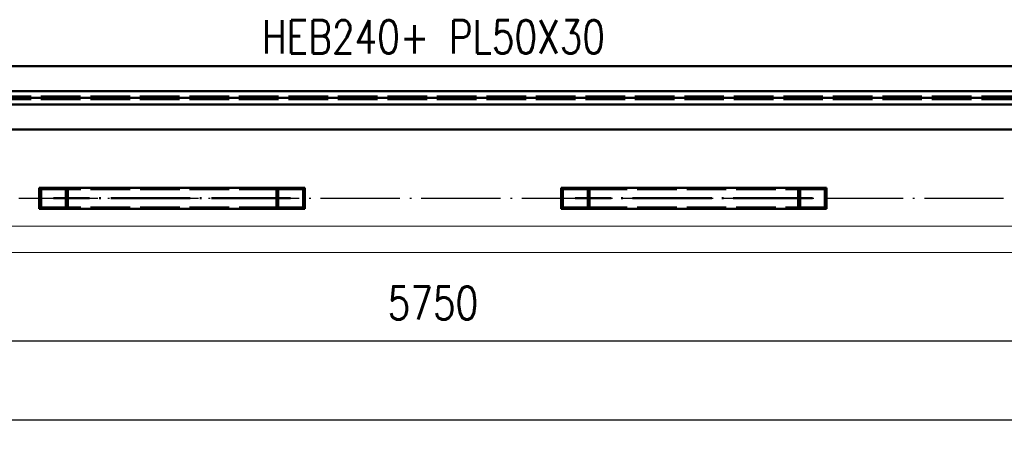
# Paper-space layout 'Layout1' of a CAD drawing. Extents: x -2 to 1033, y -36 to 596.
# Tile 6 of 126: x 74 to 148, y 51 to 82. Entities that reach past the tile are written whole.
import ezdxf

# ---------------------------------------------------------------- set-up
doc = ezdxf.new("R2010")
doc.units = 0
for name, pattern in [('ACAD_ISO02W100', [15, 12, -3]), ('ACAD_ISO04W100', [30.5, 24, -3, 0.5, -3]), ('HP_01_CER_B', [8, 5, -1, 1, -1])]:
    doc.linetypes.add(name, pattern=pattern)
doc.layers.get('0').update_dxf_attribs({"linetype": 'CONTINUOUS'})
doc.layers.get('DEFPOINTS').update_dxf_attribs({"color": 132, "linetype": 'CONTINUOUS'})
for name, color, linetype, lineweight in [('SS_JEŘÁBOVÁ DRÁHA', 11, 'CONTINUOUS', 50), ('SS_KOTY', 3, 'CONTINUOUS', 25), ('SS_OSY_025', 7, 'HP_01_CER_B', 25), ('SS_PODKLADY_PANELY', 9, 'CONTINUOUS', 13), ('SS_POPIS_PROFILU', 13, 'CONTINUOUS', 25), ('SS_ZTUŽENÍ STĚNY', 203, 'CONTINUOUS', 50)]:
    doc.layers.add(name, color=color, linetype=linetype, lineweight=lineweight)
doc.styles.add('ROMANS', font='romans.shx', dxfattribs={"width": 0.8})
doc.styles.add('romans.shx', font='romans.shx', dxfattribs={"height": 5})
doc.dimstyles.new('A-1_(2.5)_50AS', dxfattribs={"dimtxt": 2.5, "dimasz": 2, "dimexe": 1, "dimexo": 2, "dimgap": 0, "dimtad": 0, "dimdec": 1, "dimlfac": 50, "dimrnd": 1, "dimtxsty": 'ROMANS', "dimblk1": 'OBLIQUE', "dimblk2": 'OBLIQUE', "dimsah": 1, "dimcen": 2, "dimclrd": 256, "dimclre": 256, "dimclrt": 256, "dimadec": 1, "dimazin": 2, "dimtfac": 0.714286, "dimtdec": 1, "dimtmove": 0, "dimatfit": 3, "dimldrblk": 'OPEN', "dimfxl": 1, "dimtvp": 1.142857, "dimtfill": 1, "dimtolj": 1, "dimlwd": -1, "dimlwe": -1, "dimarcsym": 0})

# ---------------------------------------------------------------- blocks, each defined once
blk = doc.blocks.new('_Oblique')
at = {"color": 0, "linetype": 'ByBlock', "lineweight": -2}
blk.add_line((-0.5, -0.5), (0.5, 0.5), dxfattribs=at)
blk = doc.blocks.new('*D69')
at = {"layer": 'DEFPOINTS', "color": 0, "transparency": 16777216}
for p in [(47.647, 66.484), (162.647, 66.484), (162.647, 57.804)]:
    blk.add_point(p, dxfattribs=at)
at = {"layer": 'SS_KOTY', "transparency": 16777216}
for p, q in [((47.647, 64.484), (47.647, 56.804)), ((162.647, 64.484), (162.647, 56.804)), ((47.647, 57.804), (162.647, 57.804))]:
    blk.add_line(p, q, dxfattribs=at)
at = {"layer": 'SS_KOTY', "transparency": 16777216, "xscale": 2, "yscale": 2, "zscale": 2, "rotation": 180}
blk.add_blockref('_Oblique', (47.647, 57.804), dxfattribs=at)
at = {"layer": 'SS_KOTY', "transparency": 16777216, "xscale": 2, "yscale": 2, "zscale": 2}
blk.add_blockref('_Oblique', (162.647, 57.804), dxfattribs=at)
at = {"layer": 'SS_KOTY', "transparency": 16777216, "insert": (105.147, 60.661), "char_height": 2.5, "attachment_point": 5, "style": 'ROMANS', "bg_fill": 3, "box_fill_scale": 1.1, "bg_fill_color": 256, "bg_fill_true_color": 13158600, "bg_fill_transparency": 0}
blk.add_mtext('\\A1;5750', dxfattribs=at)
blk = doc.blocks.new('_OPEN')
at = {"color": 0, "linetype": 'ByBlock'}
for p, q in [((-1, 0.167), (0, 0)), ((0, 0), (-1, -0.167)), ((0, 0), (-1, 0))]:
    blk.add_line(p, q, dxfattribs=at)
blk = doc.blocks.new('*D71')
at = {"layer": 'DEFPOINTS', "color": 0, "transparency": 16777216}
for p in [(47.647, 66.484), (277.647, 66.484), (47.647, 51.804)]:
    blk.add_point(p, dxfattribs=at)
at = {"layer": 'SS_KOTY', "transparency": 16777216}
for p, q in [((47.647, 64.484), (47.647, 50.804)), ((277.647, 64.484), (277.647, 50.804)), ((277.647, 51.804), (47.647, 51.804))]:
    blk.add_line(p, q, dxfattribs=at)
at = {"layer": 'SS_KOTY', "transparency": 16777216, "xscale": 2, "yscale": 2, "zscale": 2, "rotation": 180}
blk.add_blockref('_Oblique', (47.647, 51.804), dxfattribs=at)
at = {"layer": 'SS_KOTY', "transparency": 16777216, "xscale": 2, "yscale": 2, "zscale": 2}
blk.add_blockref('_Oblique', (277.647, 51.804), dxfattribs=at)
at = {"layer": 'SS_KOTY', "transparency": 16777216, "insert": (162.647, 54.661), "char_height": 2.5, "attachment_point": 5, "style": 'ROMANS', "bg_fill": 3, "box_fill_scale": 1.1, "bg_fill_color": 256, "bg_fill_true_color": 13158600, "bg_fill_transparency": 0}
blk.add_mtext('\\A1;11500', dxfattribs=at)

psp = doc.layouts.get("Layout1")

# ---------------------------------------------------------------- linework, layer by layer
at = {"layer": 'SS_JEŘÁBOVÁ DRÁHA', "color": 1, "linetype": 'Continuous', "ltscale": 0.25}
for p, q in [((162.5471, 78.5836), (45.4493, 78.5836)), ((166.047, 76.6836), (47.8471, 76.6836)), ((47.8471, 75.6836), (165.047, 75.6836)), ((45.4493, 73.7836), (162.5471, 73.7836))]:
    psp.add_line(p, q, dxfattribs=at)
at = {"layer": 'SS_JEŘÁBOVÁ DRÁHA', "color": 3, "linetype": 'ACAD_ISO02W100', "ltscale": 0.25}
for p, q in [((45.4471, 76.2836), (162.5471, 76.2836)), ((45.4471, 76.0836), (162.5471, 76.0836))]:
    psp.add_line(p, q, dxfattribs=at)
at = {"layer": 'SS_JEŘÁBOVÁ DRÁHA', "color": 7, "linetype": 'ACAD_ISO04W100', "ltscale": 0.25}
for p, q in [((162.5471, 76.1836), (45.4471, 76.1836)), ((165.6471, 76.1836), (47.8471, 76.1836))]:
    psp.add_line(p, q, dxfattribs=at)
at = {"layer": 'SS_OSY_025', "linetype": 'ACAD_ISO04W100', "ltscale": 0.25}
psp.add_line((35.6363, 68.5836), (298.2599, 68.5836), dxfattribs=at)
at = {"layer": 'SS_ZTUŽENÍ STĚNY', "color": 1, "linetype": 'Continuous', "ltscale": 0.25}
for p, q in [((75.3216, 69.3836), (93.2904, 69.3836)), ((75.3216, 69.3836), (75.3216, 67.7836)), ((93.2904, 69.3836), (95.4413, 69.3836)), ((93.2904, 67.7836), (93.2904, 69.3836)), ((95.4413, 67.7836), (95.4413, 69.3836)), ((114.8529, 69.3836), (114.9873, 69.3836)), ((114.8529, 69.3836), (114.8529, 67.7836)), ((114.9873, 69.3836), (117.0038, 69.3836)), ((117.0038, 69.3836), (134.9725, 69.3836)), ((117.0038, 69.3836), (117.0038, 67.7836)), ((134.9725, 67.7836), (134.9725, 69.3836)), ((93.4248, 69.2836), (95.3068, 69.2836)), ((93.4248, 67.8836), (93.4248, 69.2836)), ((95.3068, 67.8836), (95.3068, 69.2836)), ((114.9873, 69.2836), (116.8693, 69.2836)), ((114.9873, 69.2836), (114.9873, 67.8836)), ((116.8693, 69.2836), (116.8693, 67.8836)), ((75.3216, 67.7836), (93.2904, 67.7836)), ((93.2904, 67.7836), (95.4413, 67.7836)), ((93.4248, 67.8836), (95.3068, 67.8836)), ((114.8529, 67.7836), (117.0038, 67.7836)), ((114.9873, 67.8836), (116.8693, 67.8836)), ((117.0038, 67.7836), (134.9725, 67.7836))]:
    psp.add_line(p, q, dxfattribs=at)
at = {"layer": 'SS_ZTUŽENÍ STĚNY', "color": 3, "linetype": 'ACAD_ISO02W100', "ltscale": 0.25}
for p, q in [((77.4725, 69.3836), (77.4725, 67.7836)), ((132.8216, 67.7836), (132.8216, 69.3836)), ((75.456, 69.2836), (93.4248, 69.2836)), ((75.456, 69.2836), (75.456, 67.8836)), ((77.3381, 69.2836), (77.3381, 67.8836)), ((116.8693, 69.2836), (134.8381, 69.2836)), ((132.956, 67.8836), (132.956, 69.2836)), ((134.8381, 67.8836), (134.8381, 69.2836)), ((75.456, 67.8836), (93.4248, 67.8836)), ((116.8693, 67.8836), (134.8381, 67.8836))]:
    psp.add_line(p, q, dxfattribs=at)
at = {"layer": 'SS_ZTUŽENÍ STĚNY', "color": 7, "linetype": 'ACAD_ISO04W100', "ltscale": 0.25}
for p, q in [((94.3658, 68.5836), (76.3971, 68.5836)), ((133.8971, 68.5836), (115.9283, 68.5836))]:
    psp.add_line(p, q, dxfattribs=at)

# ---------------------------------------------------------------- texts
at = {"layer": 'SS_POPIS_PROFILU', "color": 13, "style": 'romans.shx', "width": 0.8}
for s, p in [('HEB240+', (92.1831, 79.5524)), ('PL50X30', (106.3531, 79.5524))]:
    psp.add_text(s, height=2.5, dxfattribs=at).set_placement(p)

# ---------------------------------------------------------------- dimensions: what is measured, and where the dimension line sits
at = {"layer": 'SS_KOTY'}
dim = psp.add_linear_dim(base=(162.6471, 57.8036), p1=(47.6471, 66.4836), p2=(162.6471, 66.4836), dimstyle='A-1_(2.5)_50AS', dxfattribs=at)
dim.commit()
dim.dimension.update_dxf_attribs({"geometry": '*D69', "text_midpoint": (105.1471, 60.6607)})

# ---------------------------------------------------------------- next in the draw order: dimensions: what is measured, and where the dimension line sits
dim = psp.add_linear_dim(base=(47.6471, 51.8036), p1=(277.6471, 66.4836), p2=(47.6471, 66.4836), dimstyle='A-1_(2.5)_50AS', override={"dimtmove": 1}, dxfattribs=at)
dim.commit()
dim.dimension.update_dxf_attribs({"geometry": '*D71', "text_midpoint": (162.6471, 54.6607)})

# ---------------------------------------------------------------- next in the draw order: linework, layer by layer
at = {"layer": 'SS_PODKLADY_PANELY', "color": 9, "linetype": 'Continuous', "ltscale": 0.25}
for p, q in [((43.4493, 66.4836), (281.8471, 66.4836)), ((43.4493, 64.4836), (281.8471, 64.4836))]:
    psp.add_line(p, q, dxfattribs=at)

doc.saveas('drawing.dxf')
